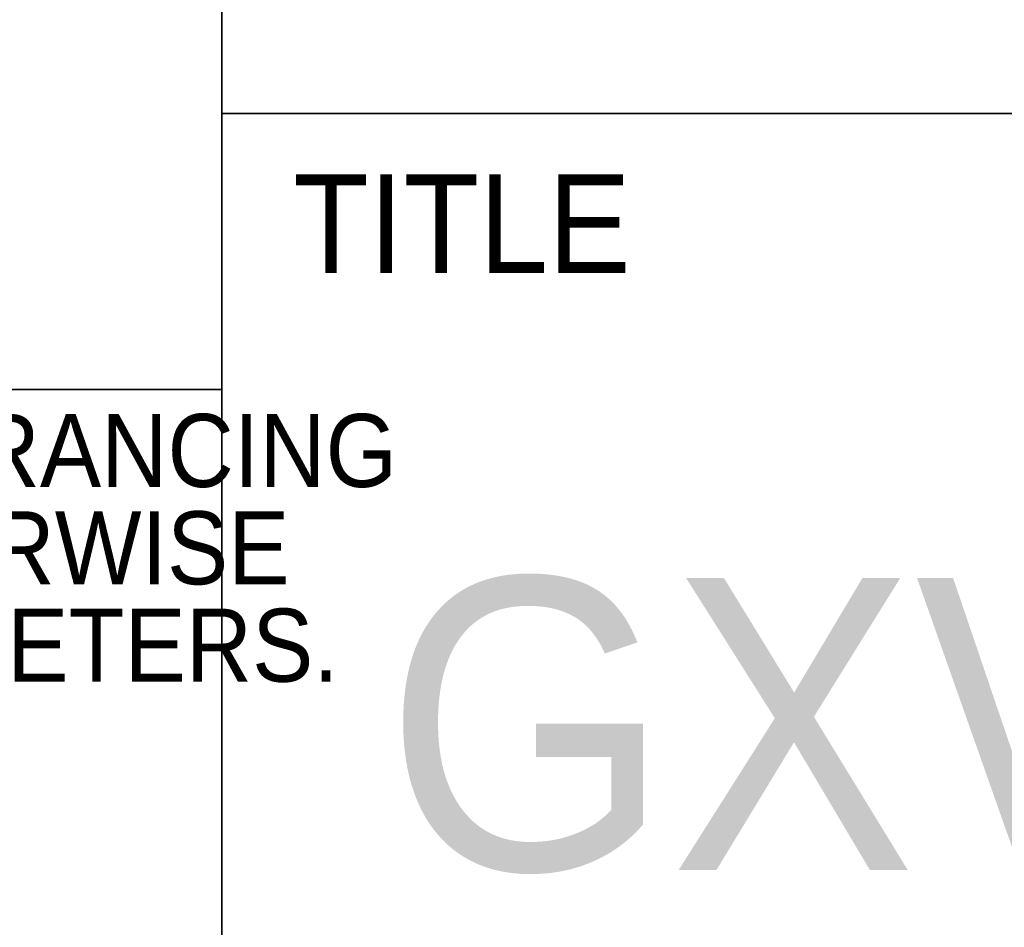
# Paper-space layout 'Sheet1' of a CAD drawing. Header units: millimetres. Extents: x 0 to 756, y -181 to 613.
# Tile 5 of 22: x 494 to 519, y 43 to 66. Entities that reach past the tile are written whole.
import ezdxf

# ---------------------------------------------------------------- set-up
doc = ezdxf.new("R2010")
doc.units = ezdxf.units.MM
doc.styles.add('SLDTEXTSTYLE1', font='SWISOP1.TTF', dxfattribs={"width": 0.94})

psp = doc.layouts.new('Sheet1')

# ---------------------------------------------------------------- linework, layer by layer
at = {"color": 7, "linetype": 'Continuous', "lineweight": 35}
for p, q in [((499, 86), (499, 10)), ((499, 64), (584, 64)), ((444, 57), (499, 57))]:
    psp.add_line(p, q, dxfattribs=at)

# ---------------------------------------------------------------- texts
at = {"color": 7, "linetype": 'Continuous', "lineweight": 0, "style": 'SLDTEXTSTYLE1'}
for s, insert, char_height, attachment_point in [('TITLE', (500.811, 62.451), 2.5, 1), ('  INTERPRET DIMENSIONING AND TOLERANCING        ', (475.697, 56.376), 1.85208, 2), ('PER ASME Y14.5-2009. UNLESS OTHERWISE        ', (475.68, 53.906), 1.85208, 2), ('GXVB611CAB ENV', (544.279, 52.218), 7.40833, 2), ('SPECIFIED DIMENSIONS ARE IN MILLIMETERS.       ', (475.513, 51.437), 1.85208, 2)]:
    psp.add_mtext(s, dxfattribs=dict(at, insert=insert, char_height=char_height, attachment_point=attachment_point))

doc.saveas('drawing.dxf')
